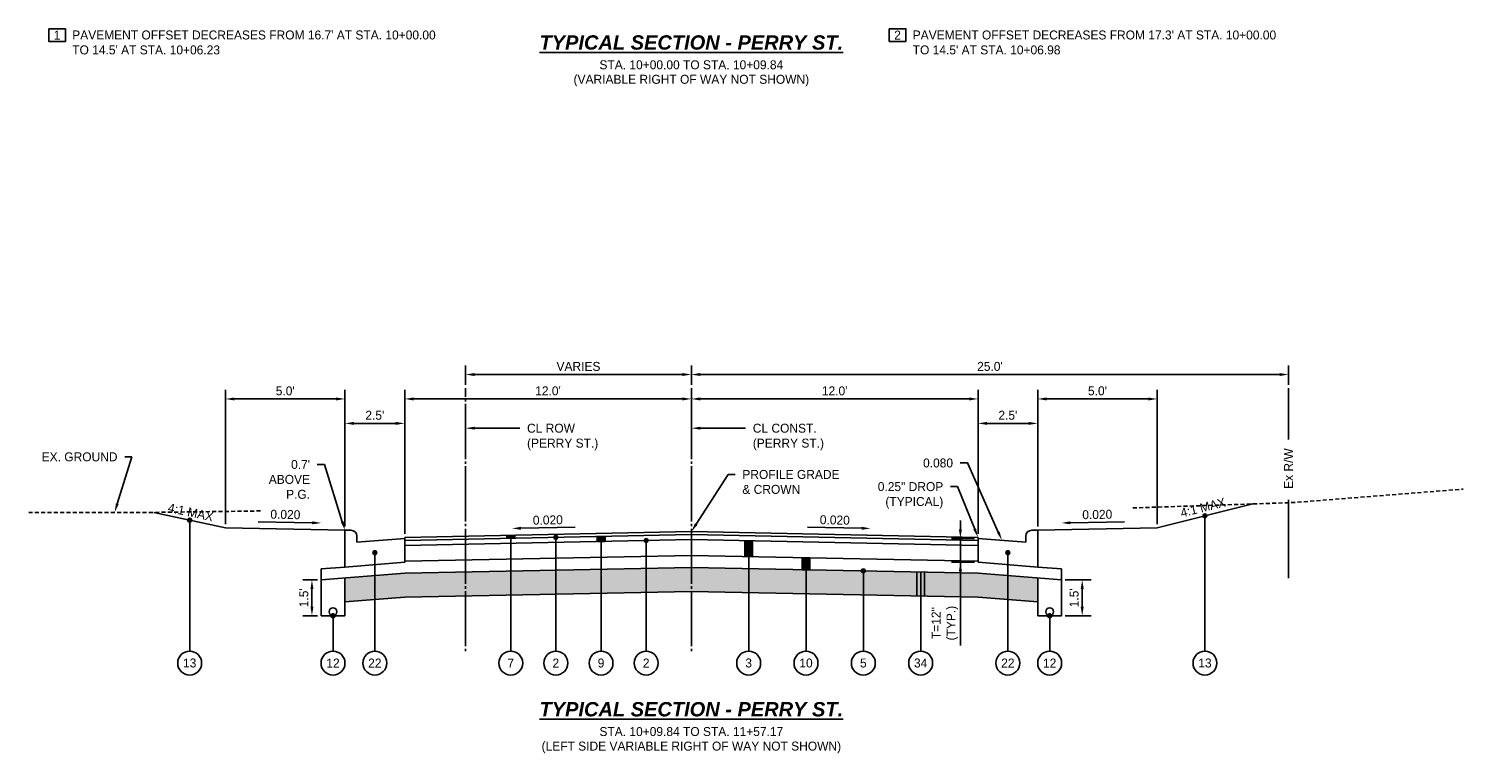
# Model space of a CAD drawing. Header units: feet. Extents: x 904 to 1979, y -2403 to -1843.
# Tile 3 of 34: x 1855 to 1915, y -2371 to -2341. Entities that reach past the tile are written whole.
import ezdxf
from ezdxf import colors
from ezdxf.entities.mleader import LeaderData, LeaderLine
from ezdxf.math import Vec2, Vec3

# ---------------------------------------------------------------- set-up
doc = ezdxf.new("R2010")
doc.units = ezdxf.units.FT
doc.header["$MEASUREMENT"] = 0
doc.linetypes.add('cl', pattern=[5, 0.09375, -0.09375, 4.625, -0.09375, 0.09375])
doc.linetypes.add('OhDOT_USTN3', pattern=[0.22, 0.165, -0.055])
for name, color, linetype in [('GE_P_CL', 180, 'cl'), ('PV_X_EOP', 27, 'OhDOT_USTN3'), ('RD_P_Text', 1, 'Continuous'), ('RW_X_Fee_RW', 50, 'rowex'), ('SC_Shading1', 247, 'Continuous')]:
    doc.layers.add(name, color=color, linetype=linetype)
doc.styles.add('Slanted-Normal', font='font31.shx', dxfattribs={"height": 0.1})
doc.styles.get("Standard").update_dxf_attribs({"font": 'font31.shx'})
doc.styles.add('Straight-Normal', font='font30.shx', dxfattribs={"height": 0.1})
doc.linetypes.add('rowex', pattern='A,0.75,-0.05,["Ex R/W",Straight-Normal,S=1,R=0,X=0,Y=-0.06],-0.7,0.75,-0.3,0.75,-0.3,0.75,-0.3,0.75,-0.3', length=5.7)
doc.dimstyles.new('COEC', dxfattribs={"dimscale": 13.9, "dimtxt": 0.18, "dimasz": 0.18, "dimexe": 0.18, "dimexo": 0.0625, "dimgap": 0.09, "dimtad": 1, "dimzin": 0, "dimdsep": 46, "dimtxsty": 'Standard', "dimcen": 0.09, "dimclrd": 256, "dimclre": 256, "dimclrt": 256, "dimaunit": 1, "dimadec": 4, "dimazin": 0, "dimtfac": 1, "dimtofl": 0, "dimtmove": 0, "dimatfit": 3, "dimfxl": 1, "dimtolj": 1, "dimtzin": 0, "dimlwd": -1, "dimlwe": -1, "dimarcsym": 0})

# ---------------------------------------------------------------- blocks, each defined once
blk = doc.blocks.new('*D1415')
at = {"layer": 'Defpoints', "color": 0, "transparency": 16777216}
for p in [(1882.37, -2356.173), (1870.37, -2356.618), (1870.37, -2362.413)]:
    blk.add_point(p, dxfattribs=at)
at = {"layer": 'RD_P_Text', "transparency": 16777216}
for p, q in [((1870.37, -2362.263), (1870.37, -2356.243)), ((1882.37, -2356.323), (1882.37, -2356.993)), ((1881.995, -2356.618), (1870.745, -2356.618))]:
    blk.add_line(p, q, dxfattribs=at)
for points in [[(1870.745, -2356.556), (1870.745, -2356.681), (1870.37, -2356.618)], [(1881.995, -2356.556), (1881.995, -2356.681), (1882.37, -2356.618)]]:
    blk.add_solid(points, dxfattribs=at)
at = {"layer": 'RD_P_Text', "transparency": 16777216, "insert": (1876.37, -2356.281), "char_height": 0.375, "attachment_point": 5}
blk.add_mtext("\\A1;12.0'", dxfattribs=at)
blk = doc.blocks.new('*D1416')
at = {"layer": 'Defpoints', "color": 0, "transparency": 16777216}
for p in [(1882.37, -2356.173), (1882.37, -2356.618), (1894.37, -2362.413)]:
    blk.add_point(p, dxfattribs=at)
at = {"layer": 'RD_P_Text', "transparency": 16777216}
for p, q in [((1882.37, -2356.323), (1882.37, -2356.993)), ((1894.37, -2362.263), (1894.37, -2356.243)), ((1893.995, -2356.618), (1882.745, -2356.618))]:
    blk.add_line(p, q, dxfattribs=at)
for points in [[(1882.745, -2356.556), (1882.745, -2356.681), (1882.37, -2356.618)], [(1893.995, -2356.556), (1893.995, -2356.681), (1894.37, -2356.618)]]:
    blk.add_solid(points, dxfattribs=at)
at = {"layer": 'RD_P_Text', "transparency": 16777216, "insert": (1888.37, -2356.281), "char_height": 0.375, "attachment_point": 5}
blk.add_mtext("\\A1;12.0'", dxfattribs=at)
blk = doc.blocks.new('*D1417')
at = {"layer": 'Defpoints', "color": 0, "transparency": 16777216}
for p in [(1866.488, -2364.192), (1866.87, -2364.192), (1866.87, -2365.692)]:
    blk.add_point(p, dxfattribs=at)
at = {"layer": 'RD_P_Text', "transparency": 16777216}
for p, q in [((1866.72, -2364.192), (1866.113, -2364.192)), ((1866.488, -2365.317), (1866.488, -2364.567)), ((1866.72, -2365.692), (1866.113, -2365.692))]:
    blk.add_line(p, q, dxfattribs=at)
for points in [[(1866.426, -2364.567), (1866.551, -2364.567), (1866.488, -2364.192)], [(1866.426, -2365.317), (1866.551, -2365.317), (1866.488, -2365.692)]]:
    blk.add_solid(points, dxfattribs=at)
at = {"layer": 'RD_P_Text', "transparency": 16777216, "insert": (1866.151, -2364.942), "char_height": 0.375, "attachment_point": 5, "rotation": 90}
blk.add_mtext("\\A1;1.5'", dxfattribs=at)
blk = doc.blocks.new('*D1419')
at = {"layer": 'Defpoints', "color": 0, "transparency": 16777216}
for p in [(1897.87, -2364.192), (1898.732, -2364.192), (1897.87, -2365.692)]:
    blk.add_point(p, dxfattribs=at)
at = {"layer": 'RD_P_Text', "transparency": 16777216}
for p, q in [((1898.02, -2364.192), (1899.107, -2364.192)), ((1898.732, -2365.317), (1898.732, -2364.567)), ((1898.02, -2365.692), (1899.107, -2365.692))]:
    blk.add_line(p, q, dxfattribs=at)
for points in [[(1898.669, -2364.567), (1898.794, -2364.567), (1898.732, -2364.192)], [(1898.669, -2365.317), (1898.794, -2365.317), (1898.732, -2365.692)]]:
    blk.add_solid(points, dxfattribs=at)
at = {"layer": 'RD_P_Text', "transparency": 16777216, "insert": (1898.394, -2364.942), "char_height": 0.375, "attachment_point": 5, "rotation": 90}
blk.add_mtext("\\A1;1.5'", dxfattribs=at)
blk = doc.blocks.new('*D1418')
at = {"layer": 'Defpoints', "color": 0, "transparency": 16777216}
for p in [(1893.633, -2362.453), (1894.37, -2362.453), (1894.37, -2363.453)]:
    blk.add_point(p, dxfattribs=at)
at = {"layer": 'RD_P_Text', "transparency": 16777216}
for p, q in [((1893.633, -2362.078), (1893.633, -2361.703)), ((1894.22, -2362.453), (1893.258, -2362.453)), ((1893.633, -2363.453), (1893.633, -2362.453)), ((1894.22, -2363.453), (1893.258, -2363.453)), ((1893.633, -2366.944), (1893.633, -2363.453)), ((1893.633, -2363.828), (1893.633, -2364.203))]:
    blk.add_line(p, q, dxfattribs=at)
for points in [[(1893.571, -2362.078), (1893.696, -2362.078), (1893.633, -2362.453)], [(1893.571, -2363.828), (1893.696, -2363.828), (1893.633, -2363.453)]]:
    blk.add_solid(points, dxfattribs=at)
at = {"layer": 'RD_P_Text', "transparency": 16777216, "insert": (1892.983, -2366.002), "char_height": 0.375, "attachment_point": 5, "rotation": 90}
blk.add_mtext('\\A1;T=12"\\P(TYP.)', dxfattribs=at)
blk = doc.blocks.new('*D1420')
at = {"layer": 'Defpoints', "color": 0, "transparency": 16777216}
for p in [(1867.87, -2357.641), (1867.87, -2362.113), (1870.37, -2362.413)]:
    blk.add_point(p, dxfattribs=at)
at = {"layer": 'RD_P_Text', "transparency": 16777216}
for p, q in [((1867.87, -2361.963), (1867.87, -2357.266)), ((1869.995, -2357.641), (1868.245, -2357.641)), ((1870.37, -2362.263), (1870.37, -2357.266))]:
    blk.add_line(p, q, dxfattribs=at)
for points in [[(1868.245, -2357.578), (1868.245, -2357.703), (1867.87, -2357.641)], [(1869.995, -2357.578), (1869.995, -2357.703), (1870.37, -2357.641)]]:
    blk.add_solid(points, dxfattribs=at)
at = {"layer": 'RD_P_Text', "transparency": 16777216, "insert": (1869.12, -2357.303), "char_height": 0.375, "attachment_point": 5}
blk.add_mtext("\\A1;2.5'", dxfattribs=at)
blk = doc.blocks.new('*D1421')
at = {"layer": 'Defpoints', "color": 0, "transparency": 16777216}
for p in [(1894.37, -2357.641), (1894.37, -2362.413), (1896.87, -2362.113)]:
    blk.add_point(p, dxfattribs=at)
at = {"layer": 'RD_P_Text', "transparency": 16777216}
for p, q in [((1894.37, -2362.263), (1894.37, -2357.266)), ((1896.495, -2357.641), (1894.745, -2357.641)), ((1896.87, -2361.963), (1896.87, -2357.266))]:
    blk.add_line(p, q, dxfattribs=at)
for points in [[(1894.745, -2357.578), (1894.745, -2357.703), (1894.37, -2357.641)], [(1896.495, -2357.578), (1896.495, -2357.703), (1896.87, -2357.641)]]:
    blk.add_solid(points, dxfattribs=at)
at = {"layer": 'RD_P_Text', "transparency": 16777216, "insert": (1895.62, -2357.303), "char_height": 0.375, "attachment_point": 5}
blk.add_mtext("\\A1;2.5'", dxfattribs=at)
blk = doc.blocks.new('*D1422')
at = {"layer": 'Defpoints', "color": 0, "transparency": 16777216}
for p in [(1896.87, -2356.618), (1896.87, -2362.113), (1901.87, -2362.013)]:
    blk.add_point(p, dxfattribs=at)
at = {"layer": 'RD_P_Text', "transparency": 16777216}
for p, q in [((1896.87, -2361.963), (1896.87, -2356.243)), ((1901.87, -2361.863), (1901.87, -2356.243)), ((1901.495, -2356.618), (1897.245, -2356.618))]:
    blk.add_line(p, q, dxfattribs=at)
for points in [[(1897.245, -2356.556), (1897.245, -2356.681), (1896.87, -2356.618)], [(1901.495, -2356.556), (1901.495, -2356.681), (1901.87, -2356.618)]]:
    blk.add_solid(points, dxfattribs=at)
at = {"layer": 'RD_P_Text', "transparency": 16777216, "insert": (1899.37, -2356.281), "char_height": 0.375, "attachment_point": 5}
blk.add_mtext("\\A1;5.0'", dxfattribs=at)
blk = doc.blocks.new('*D1423')
at = {"layer": 'Defpoints', "color": 0, "transparency": 16777216}
for p in [(1862.87, -2356.618), (1862.87, -2362.013), (1867.87, -2362.113)]:
    blk.add_point(p, dxfattribs=at)
at = {"layer": 'RD_P_Text', "transparency": 16777216}
for p, q in [((1862.87, -2361.863), (1862.87, -2356.243)), ((1867.87, -2361.963), (1867.87, -2356.243)), ((1867.495, -2356.618), (1863.245, -2356.618))]:
    blk.add_line(p, q, dxfattribs=at)
for points in [[(1863.245, -2356.556), (1863.245, -2356.681), (1862.87, -2356.618)], [(1867.495, -2356.556), (1867.495, -2356.681), (1867.87, -2356.618)]]:
    blk.add_solid(points, dxfattribs=at)
at = {"layer": 'RD_P_Text', "transparency": 16777216, "insert": (1865.37, -2356.281), "char_height": 0.375, "attachment_point": 5}
blk.add_mtext("\\A1;5.0'", dxfattribs=at)
blk = doc.blocks.new('*D1425')
at = {"layer": 'Defpoints', "color": 0, "transparency": 16777216}
for p in [(1882.37, -2355.596), (1882.37, -2356.173), (1907.37, -2356.173)]:
    blk.add_point(p, dxfattribs=at)
at = {"layer": 'RD_P_Text', "transparency": 16777216}
for p, q in [((1882.37, -2356.023), (1882.37, -2355.221)), ((1907.37, -2356.023), (1907.37, -2355.221)), ((1906.995, -2355.596), (1882.745, -2355.596))]:
    blk.add_line(p, q, dxfattribs=at)
for points in [[(1882.745, -2355.533), (1882.745, -2355.658), (1882.37, -2355.596)], [(1906.995, -2355.533), (1906.995, -2355.658), (1907.37, -2355.596)]]:
    blk.add_solid(points, dxfattribs=at)
at = {"layer": 'RD_P_Text', "transparency": 16777216, "insert": (1894.87, -2355.258), "char_height": 0.375, "attachment_point": 5}
blk.add_mtext("\\A1;25.0'", dxfattribs=at)
blk = doc.blocks.new('*D1426')
at = {"layer": 'Defpoints', "color": 0, "transparency": 16777216}
for p in [(1872.92, -2355.596), (1872.92, -2356.173), (1882.37, -2356.173)]:
    blk.add_point(p, dxfattribs=at)
at = {"layer": 'RD_P_Text', "transparency": 16777216}
for p, q in [((1872.92, -2356.023), (1872.92, -2355.221)), ((1882.37, -2356.023), (1882.37, -2355.221)), ((1881.995, -2355.596), (1873.295, -2355.596))]:
    blk.add_line(p, q, dxfattribs=at)
for points in [[(1873.295, -2355.533), (1873.295, -2355.658), (1872.92, -2355.596)], [(1881.995, -2355.533), (1881.995, -2355.658), (1882.37, -2355.596)]]:
    blk.add_solid(points, dxfattribs=at)
at = {"layer": 'RD_P_Text', "transparency": 16777216, "insert": (1877.645, -2355.258), "char_height": 0.375, "attachment_point": 5}
blk.add_mtext('\\A1;VARIES', dxfattribs=at)

msp = doc.modelspace()

# ---------------------------------------------------------------- hatches: boundary and pattern name
at = {"layer": 'RD_P_Text'}
h = msp.add_hatch(color=256, dxfattribs=at)
h.dxf.hatch_style = 1
edge = h.paths.add_edge_path()
edge.add_arc((1861.37, -2361.689), 0.08, 180, 540, ccw=False)
h = msp.add_hatch(color=256, dxfattribs=at)
h.dxf.hatch_style = 1
edge = h.paths.add_edge_path()
edge.add_arc((1903.87, -2361.513), 0.08, 180, 540, ccw=False)
h = msp.add_hatch(color=256, dxfattribs=at)
h.dxf.hatch_style = 1
h.paths.add_polyline_path([(1874.644, -2362.327), (1874.977, -2362.32), (1874.977, -2362.445), (1874.644, -2362.452)])
h = msp.add_hatch(color=256, dxfattribs=at)
h.dxf.hatch_style = 1
edge = h.paths.add_edge_path()
edge.add_arc((1876.7, -2362.411), 0.08, 0, 360)
h = msp.add_hatch(color=256, dxfattribs=at)
h.dxf.hatch_style = 1
h.paths.add_polyline_path([(1878.423, -2362.377), (1878.757, -2362.37), (1878.757, -2362.578), (1878.423, -2362.585)])
h = msp.add_hatch(color=256, dxfattribs=at)
h.dxf.hatch_style = 1
edge = h.paths.add_edge_path()
edge.add_arc((1880.48, -2362.544), 0.08, 0, 360)
h = msp.add_hatch(color=256, dxfattribs=at)
h.dxf.hatch_style = 1
edge = h.paths.add_edge_path()
edge.add_arc((1869.12, -2363.053), 0.08, 0, 360)
h = msp.add_hatch(color=256, dxfattribs=at)
h.dxf.hatch_style = 1
h.paths.add_polyline_path([(1884.603, -2362.551), (1884.936, -2362.557), (1884.936, -2363.223), (1884.603, -2363.217)])
h = msp.add_hatch(color=256, dxfattribs=at)
h.dxf.hatch_style = 1
edge = h.paths.add_edge_path()
edge.add_arc((1895.62, -2363.053), 0.08, 180, 540, ccw=False)
h = msp.add_hatch(color=256, dxfattribs=at)
h.dxf.hatch_style = 1
h.paths.add_polyline_path([(1887.003, -2363.265), (1887.336, -2363.271), (1887.336, -2363.771), (1887.003, -2363.765)])
h = msp.add_hatch(color=256, dxfattribs=at)
h.dxf.hatch_style = 1
edge = h.paths.add_edge_path()
edge.add_arc((1889.57, -2363.816), 0.08, 180, 540, ccw=False)
h = msp.add_hatch(color=256, dxfattribs=at)
h.dxf.hatch_style = 1
h.paths.add_polyline_path([(1892.136, -2364.867), (1892.136, -2363.867), (1891.803, -2363.861), (1891.803, -2364.861)])
h = msp.add_hatch(color=256, dxfattribs=at)
h.dxf.hatch_style = 1
edge = h.paths.add_edge_path()
edge.add_arc((1867.37, -2365.692), 0.08, 0, 360)
h = msp.add_hatch(color=256, dxfattribs=at)
h.dxf.hatch_style = 1
edge = h.paths.add_edge_path()
edge.add_arc((1897.37, -2365.692), 0.08, 180, 540, ccw=False)
at = {"layer": 'SC_Shading1'}
h = msp.add_hatch(dxfattribs=at)
h.set_pattern_fill('WICKER', color=256, scale=1.5)
h.set_pattern_definition([(0, (-39.2884, -332.0806), (0, 1.5), [0.439335, -0.257355, 0.621315, -0.18198]), (0, (-39.2884, -332.2626), (0, 1.5), [0.621315, -0.257355, 0.439335, -0.18198]), (0, (-38.8491, -331.202), (0, 1.5), [0.621315, -0.257355, 0.439335, -0.18198]), (0, (-38.8491, -331.02), (0, 1.5), [0.439335, -0.257355, 0.621315, -0.18198]), (90, (-39.031, -332.0806), (-1.5, 9e-17), [0.439335, -0.257355, 0.621315, -0.18198]), (90, (-38.8491, -332.0806), (-1.5, 9e-17), [0.621315, -0.257355, 0.439335, -0.18198]), (90, (-37.9704, -331.8233), (-1.5, 9e-17), [0.621315, -0.18198, 0.439335, -0.257355]), (90, (-37.7884, -331.6413), (-1.5, 9e-17), [0.439335, -0.18198, 0.621315, -0.257355]), (135, (-38.5384, -332.3913), (-1.4999962, -1.4999962), [0.439335, -0.257355, 0.36396, -0.257355, 0.621315, -0.18198]), (135, (-38.4097, -332.2626), (-1.4999962, -1.4999962), [0.621315, -0.257355, 0.36396, -0.257355, 0.439335, -0.18198]), (135, (-37.531, -331.8986), (-1.4999962, -1.4999962), [0.36396, -0.257355, 0.621315, -0.18198, 0.439335, -0.257355]), (135, (-37.531, -331.6413), (-1.4999962, -1.4999962), [0.36396, -0.257355, 0.439335, -0.18198, 0.621315, -0.257355]), (45, (-38.4097, -332.52), (-1.4999962, 1.4999962), [0.36396, -0.257355, 0.439335, -0.18198, 0.621315, -0.257355]), (45, (-38.667, -332.52), (-1.4999962, 1.4999962), [0.36396, -0.257355, 0.621315, -0.18198, 0.439335, -0.257355]), (45, (-39.4704, -332.0806), (-1.4999962, 1.4999962), [0.439335, -0.18198, 0.621315, -0.257355, 0.36396, -0.257355]), (45, (-39.7278, -332.0806), (-1.4999962, 1.4999962), [0.621315, -0.18198, 0.439335, -0.257355, 0.36396, -0.257355])])
h.paths.add_polyline_path([(1894.37, -2364.912), (1896.87, -2365.112), (1896.87, -2364.112), (1894.37, -2363.912), (1882.37, -2363.672), (1870.37, -2363.912), (1867.87, -2364.112), (1867.87, -2365.112), (1870.37, -2364.912), (1882.37, -2364.672)])

# ---------------------------------------------------------------- linework, layer by layer
at = {"layer": 'GE_P_CL', "ltscale": 0.5, "flags": 128}
for points in [[(1872.92, -2367.173), (1872.92, -2356.173)], [(1882.37, -2367.173), (1882.37, -2356.173)]]:
    msp.add_lwpolyline(points, dxfattribs=at)
at = {"layer": 'PV_X_EOP', "flags": 128}
for points in [[(1900.858, -2361.18), (1907.603, -2360.955), (1914.685, -2360.393)], [(1864.33, -2361.306), (1859.87, -2361.365), (1854.631, -2361.374)]]:
    msp.add_lwpolyline(points, dxfattribs=at)
at = {"layer": 'RD_P_Text'}
for points in [[(1855.47, -2341.12), (1856.17, -2341.12), (1856.17, -2341.653), (1855.47, -2341.653)], [(1890.653, -2341.12), (1891.353, -2341.12), (1891.353, -2341.653), (1890.653, -2341.653)]]:
    msp.add_lwpolyline(points, close=True, dxfattribs=at)
at = {"layer": 'RD_P_Text', "flags": 128}
for points in [[(1905.869, -2361.013), (1901.87, -2362.013)], [(1862.87, -2362.013), (1859.87, -2361.365)], [(1861.37, -2361.689), (1861.37, -2367.173)], [(1903.87, -2361.513), (1903.87, -2367.173)], [(1867.87, -2362.113), (1862.87, -2362.013)], [(1867.87, -2362.113), (1867.87, -2363.653)], [(1868.12, -2362.113), (1867.87, -2362.113)], [(1868.37, -2362.363), (1868.37, -2362.613)], [(1870.37, -2362.453), (1868.37, -2362.613)], [(1870.37, -2362.413), (1882.37, -2362.173), (1894.37, -2362.413)], [(1870.37, -2362.538), (1882.37, -2362.298), (1894.37, -2362.538)], [(1870.37, -2362.453), (1870.37, -2363.453)], [(1870.37, -2362.746), (1882.37, -2362.506), (1894.37, -2362.746)], [(1874.644, -2362.327), (1874.977, -2362.32), (1874.977, -2362.445), (1874.644, -2362.452), (1874.644, -2362.327)], [(1878.423, -2362.377), (1878.757, -2362.37), (1878.757, -2362.578), (1878.423, -2362.585), (1878.423, -2362.377)], [(1894.37, -2362.453), (1896.37, -2362.613)], [(1894.37, -2362.453), (1894.37, -2363.453)], [(1896.37, -2362.363), (1896.37, -2362.613)], [(1896.62, -2362.113), (1896.87, -2362.113)], [(1896.87, -2362.113), (1901.87, -2362.013)], [(1896.87, -2362.113), (1896.87, -2363.653)], [(1896.87, -2363.653), (1896.87, -2362.113)], [(1869.12, -2363.053), (1869.12, -2367.173)], [(1884.603, -2362.551), (1884.936, -2362.557), (1884.936, -2363.223), (1884.603, -2363.217), (1884.603, -2362.551)], [(1895.62, -2363.053), (1895.62, -2367.173)], [(1867.87, -2363.653), (1866.87, -2363.733)], [(1870.37, -2363.453), (1867.87, -2363.653)], [(1870.37, -2363.412), (1882.37, -2363.172), (1894.37, -2363.412)], [(1870.37, -2363.912), (1882.37, -2363.672), (1894.37, -2363.912)], [(1887.003, -2363.265), (1887.336, -2363.271), (1887.336, -2363.771), (1887.003, -2363.765), (1887.003, -2363.265)], [(1894.37, -2363.453), (1896.87, -2363.653)], [(1896.87, -2363.653), (1897.87, -2363.733)], [(1866.87, -2363.733), (1866.87, -2364.192)], [(1870.37, -2363.912), (1866.87, -2364.192)], [(1866.87, -2364.192), (1866.87, -2365.692)], [(1867.87, -2364.112), (1867.87, -2365.692)], [(1892.136, -2364.867), (1892.136, -2363.867), (1891.803, -2363.861), (1891.803, -2364.861), (1892.136, -2364.867)], [(1894.37, -2363.912), (1897.87, -2364.192)], [(1896.87, -2364.112), (1896.87, -2365.692)], [(1897.87, -2363.733), (1897.87, -2364.192)], [(1897.87, -2364.192), (1897.87, -2365.692)], [(1870.37, -2364.912), (1867.87, -2365.112)], [(1870.37, -2364.912), (1882.37, -2364.672), (1894.37, -2364.912)], [(1894.37, -2364.912), (1896.87, -2365.112)], [(1867.87, -2365.692), (1866.87, -2365.692)], [(1867.37, -2365.692), (1867.37, -2367.173)], [(1896.87, -2365.692), (1897.87, -2365.692)], [(1897.37, -2365.692), (1897.37, -2367.173)]]:
    msp.add_lwpolyline(points, dxfattribs=at)
at = {"layer": 'RD_P_Text', "linetype": 'ByBlock', "lineweight": -2}
for points in [[(1866.502, -2361.801), (1864.238, -2361.756)], [(1898.238, -2361.801), (1900.502, -2361.756)], [(1875.238, -2362.031), (1877.502, -2361.986)], [(1889.502, -2362.031), (1887.238, -2361.986)]]:
    msp.add_lwpolyline(points, dxfattribs=at)
at = {"layer": 'RD_P_Text', "ltscale": 0.5, "flags": 128}
for points in [[(1870.37, -2363.453), (1870.37, -2362.413)], [(1874.644, -2362.452), (1874.644, -2362.327)], [(1874.81, -2367.173), (1874.81, -2362.324)], [(1874.977, -2362.445), (1874.977, -2362.32)], [(1876.7, -2367.173), (1876.7, -2362.411)], [(1878.423, -2362.585), (1878.423, -2362.377)], [(1878.59, -2367.173), (1878.59, -2362.373)], [(1878.757, -2362.578), (1878.757, -2362.37)], [(1894.37, -2363.453), (1894.37, -2362.413)], [(1880.48, -2367.173), (1880.48, -2362.544)], [(1884.603, -2363.217), (1884.603, -2362.551)], [(1884.77, -2367.173), (1884.77, -2362.554)], [(1884.936, -2363.223), (1884.936, -2362.557)], [(1887.003, -2363.765), (1887.003, -2363.265)], [(1887.17, -2367.173), (1887.17, -2363.268)], [(1887.336, -2363.771), (1887.336, -2363.271)], [(1889.57, -2367.173), (1889.57, -2363.816)], [(1891.803, -2364.861), (1891.803, -2363.861)], [(1891.97, -2367.173), (1891.97, -2363.864)], [(1892.136, -2364.867), (1892.136, -2363.867)]]:
    msp.add_lwpolyline(points, dxfattribs=at)
at = {"layer": 'RD_P_Text'}
for centre, radius in [((1861.37, -2361.689), 0.08), ((1903.87, -2361.513), 0.08), ((1876.7, -2362.411), 0.08), ((1880.48, -2362.544), 0.08), ((1869.12, -2363.053), 0.08), ((1895.62, -2363.053), 0.08), ((1889.57, -2363.816), 0.08), ((1867.37, -2365.526), 0.166), ((1897.37, -2365.526), 0.166), ((1867.37, -2365.692), 0.08), ((1897.37, -2365.692), 0.08), ((1861.37, -2367.673), 0.5), ((1867.37, -2367.673), 0.5), ((1869.12, -2367.673), 0.5), ((1874.81, -2367.673), 0.5), ((1876.7, -2367.673), 0.5), ((1878.59, -2367.673), 0.5), ((1880.48, -2367.673), 0.5), ((1884.77, -2367.673), 0.5), ((1887.17, -2367.673), 0.5), ((1889.57, -2367.673), 0.5), ((1891.97, -2367.673), 0.5), ((1895.62, -2367.673), 0.5), ((1897.37, -2367.673), 0.5), ((1903.87, -2367.673), 0.5)]:
    msp.add_circle(centre, radius, dxfattribs=at)
for centre, start, end in [((1868.12, -2362.363), 0, 90), ((1896.62, -2362.363), 90, 180)]:
    msp.add_arc(centre, 0.25, start, end, dxfattribs=at)
for points in [[(1866.5, -2361.864), (1866.877, -2361.809), (1866.503, -2361.739)], [(1898.239, -2361.864), (1897.863, -2361.809), (1898.237, -2361.739)], [(1875.239, -2362.094), (1874.863, -2362.039), (1875.237, -2361.969)], [(1889.5, -2362.094), (1889.877, -2362.039), (1889.503, -2361.969)]]:
    msp.add_solid(points, dxfattribs=at)
at = {"layer": 'RW_X_Fee_RW', "linetype": 'Continuous', "ltscale": 0.5, "flags": 128}
for points in [[(1907.37, -2358.309), (1907.37, -2356.173)], [(1907.37, -2364.117), (1907.37, -2360.842)]]:
    msp.add_lwpolyline(points, dxfattribs=at)

# ---------------------------------------------------------------- texts
at = {"layer": 'RD_P_Text'}
for s, width, heights, insert, char_height, attachment_point in [('\\pxt43;1', 34.83485, [0], (1855.82, -2341.387), 0.375, 5), ("PAVEMENT OFFSET DECREASES FROM 16.7' AT STA. 10+00.00\\PTO 14.5' AT STA. 10+06.23", 21.75627, [9.075], (1856.454, -2341.195), 0.375, 1), ('{\\fArial|b1|i1|c0|p34;\\LTYPICAL SECTION - PERRY ST.}', 34.83485, [0], (1882.37, -2341.701), 0.6, 5), ('\\pxt43;2', 34.83485, [0], (1891.003, -2341.387), 0.375, 5), ("PAVEMENT OFFSET DECREASES FROM 17.3' AT STA. 10+00.00\\PTO 14.5' AT STA. 10+06.98", 21.75627, [9.075], (1891.637, -2341.195), 0.375, 1), ('STA. 10+00.00 TO STA. 10+09.84', 34.83485, [0.375], (1882.37, -2342.633), 0.375, 5), ('(VARIABLE RIGHT OF WAY NOT SHOWN)', 34.83485, [0], (1882.37, -2343.295), 0.375, 5), ('\\pxt43;13', 34.83485, [0], (1861.37, -2367.673), 0.375, 5), ('\\pxt43;12', 34.83485, [0], (1867.37, -2367.673), 0.375, 5), ('\\pxt43;22', 34.83485, [0], (1869.12, -2367.673), 0.375, 5), ('\\pxt43;7', 34.83485, [0], (1874.81, -2367.673), 0.375, 5), ('\\pxt43;2', 34.83485, [0], (1876.7, -2367.673), 0.375, 5), ('\\pxt43;9', 34.83485, [0], (1878.59, -2367.673), 0.375, 5), ('\\pxt43;2', 34.83485, [0], (1880.48, -2367.673), 0.375, 5), ('\\pxt43;3', 34.83485, [0], (1884.77, -2367.673), 0.375, 5), ('\\pxt43;10', 34.83485, [0], (1887.17, -2367.673), 0.375, 5), ('\\pxt43;5', 34.83485, [0], (1889.57, -2367.673), 0.375, 5), ('\\pxt43;34', 34.83485, [0], (1891.97, -2367.673), 0.375, 5), ('\\pxt43;22', 34.83485, [0], (1895.62, -2367.673), 0.375, 5), ('\\pxt43;12', 34.83485, [0], (1897.37, -2367.673), 0.375, 5), ('\\pxt43;13', 34.83485, [0], (1903.87, -2367.673), 0.375, 5), ('{\\fArial|b1|i1|c0|p34;\\LTYPICAL SECTION - PERRY ST.}', 34.83485, [0], (1882.37, -2369.61), 0.6, 5), ('STA. 10+09.84 TO STA. 11+57.17', 34.83485, [0.375], (1882.37, -2370.543), 0.375, 5), ('(LEFT SIDE VARIABLE RIGHT OF WAY NOT SHOWN)', 34.83485, [0], (1882.37, -2371.205), 0.375, 5)]:
    msp.add_mtext_dynamic_manual_height_columns(s, width=width, gutter_width=10, heights=heights, dxfattribs=dict(at, insert=insert, char_height=char_height, attachment_point=attachment_point))
at = {"layer": 'RD_P_Text', "char_height": 0.375, "attachment_point": 5}
for s, width, insert, rotation in [('4:1 MAX', 2.91398, (1861.411, -2361.359), 347.82664), ('0.020', 2.91398, (1865.376, -2361.456), 358.85424), ('0.020', 2.91398, (1899.363, -2361.456), 1.14576), ('4:1 MAX', 7.77982, (1903.786, -2361.162), 14.03624), ('0.020', 2.91398, (1876.363, -2361.686), 1.14576), ('0.020', 2.91398, (1888.376, -2361.686), 358.85424)]:
    msp.add_mtext_dynamic_manual_height_columns(s, width=width, gutter_width=10, heights=[0], dxfattribs=dict(at, insert=insert, rotation=rotation))
at = {"layer": 'RW_X_Fee_RW', "insert": (1907.37, -2359.533), "char_height": 0.375, "attachment_point": 5, "rotation": 90}
msp.add_mtext_dynamic_manual_height_columns('Ex R/W', width=34.83485, gutter_width=10, heights=[0.375], dxfattribs=at)

# ---------------------------------------------------------------- dimensions: what is measured, and where the dimension line sits
at = {"layer": 'RD_P_Text'}
for base, p1, p2, text, picture, middle in [((1872.92, -2355.596), (1882.37, -2356.173), (1872.92, -2356.173), 'VARIES', '*D1426', (1877.645, -2355.258)), ((1882.37, -2355.596), (1907.37, -2356.173), (1882.37, -2356.173), "25.0'", '*D1425', (1894.87, -2355.258)), ((1862.87, -2356.618), (1867.87, -2362.113), (1862.87, -2362.013), "5.0'", '*D1423', (1865.37, -2356.281)), ((1870.37, -2356.618), (1882.37, -2356.173), (1870.37, -2362.413), "12.0'", '*D1415', (1876.37, -2356.281)), ((1882.37, -2356.618), (1894.37, -2362.413), (1882.37, -2356.173), "12.0'", '*D1416', (1888.37, -2356.281)), ((1896.87, -2356.618), (1901.87, -2362.013), (1896.87, -2362.113), "5.0'", '*D1422', (1899.37, -2356.281)), ((1867.87, -2357.641), (1870.37, -2362.413), (1867.87, -2362.113), "2.5'", '*D1420', (1869.12, -2357.303)), ((1894.37, -2357.641), (1896.87, -2362.113), (1894.37, -2362.413), "2.5'", '*D1421', (1895.62, -2357.303))]:
    dim = msp.add_linear_dim(base=base, p1=p1, p2=p2, text=text, dimstyle='COEC', override={"dimscale": 3, "dimtxt": 0.125, "dimasz": 0.125, "dimexe": 0.125, "dimexo": 0.05, "dimgap": 0.05}, dxfattribs=at)
    dim.commit()
    dim.dimension.update_dxf_attribs({"geometry": picture, "text_midpoint": middle})
dim = msp.add_linear_dim(base=(1893.633, -2362.453), p1=(1894.37, -2363.453), p2=(1894.37, -2362.453), angle=90, text='T=12"\\P(TYP.)', dimstyle='COEC', override={"dimscale": 3, "dimtxt": 0.125, "dimasz": 0.125, "dimexe": 0.125, "dimexo": 0.05, "dimgap": 0.05, "dimtmove": 1}, dxfattribs=at)
dim.commit()
dim.dimension.update_dxf_attribs({"geometry": '*D1418', "text_midpoint": (1893.962, -2366.002), "dimtype": 160})
for base, p1, p2, picture, middle in [((1866.488, -2364.192), (1866.87, -2365.692), (1866.87, -2364.192), '*D1417', (1866.151, -2364.942)), ((1898.732, -2364.192), (1897.87, -2365.692), (1897.87, -2364.192), '*D1419', (1898.394, -2364.942))]:
    dim = msp.add_linear_dim(base=base, p1=p1, p2=p2, angle=90, text="1.5'", dimstyle='COEC', override={"dimscale": 3, "dimtxt": 0.125, "dimasz": 0.125, "dimexe": 0.125, "dimexo": 0.05, "dimgap": 0.05}, dxfattribs=at)
    dim.commit()
    dim.dimension.update_dxf_attribs({"geometry": picture, "text_midpoint": middle})

# ---------------------------------------------------------------- leaders
ml = msp.add_multileader_mtext('Standard', dxfattribs=at)
ml.set_content('CL ROW\\P(PERRY ST.)', color=256, style='Slanted-Normal')
ml.set_leader_properties()
ml.build(insert=Vec2(0, 0))
ml.multileader.update_dxf_attribs({"dogleg_length": 0.1, "arrow_head_size": 0.375, "scale": 3})
ctx = ml.context
ctx.base_point, ctx.scale, ctx.char_height, ctx.arrow_head_size, ctx.landing_gap_size, ctx.plane_origin = Vec3(1875.193, -2357.842), 3, 0.375, 0.375, 0.3, Vec3(1872.92, -2357.842)
notes = []
notes.append((ctx, [(0, (1, 1, 0), (1874.893, -2357.842), (1, 0), 0.3, [(0, [(1872.92, -2357.842)], 0, [])])]))
ctx.mtext.insert, ctx.mtext.flow_direction = Vec3(1875.493, -2357.655), 5
ml = msp.add_multileader_mtext('Standard', dxfattribs=at)
ml.set_content('CL CONST.\\P(PERRY ST.)', color=256, style='Slanted-Normal')
ml.set_leader_properties()
ml.build(insert=Vec2(0, 0))
ml.multileader.update_dxf_attribs({"dogleg_length": 0.1, "arrow_head_size": 0.375, "scale": 3})
ctx = ml.context
ctx.base_point, ctx.scale, ctx.char_height, ctx.arrow_head_size, ctx.landing_gap_size, ctx.plane_origin = Vec3(1884.643, -2357.842), 3, 0.375, 0.375, 0.3, Vec3(1882.37, -2357.842)
notes.append((ctx, [(0, (1, 1, 0), (1884.343, -2357.842), (1, 0), 0.3, [(0, [(1882.37, -2357.842)], 0, [])])]))
ctx.mtext.insert, ctx.mtext.flow_direction = Vec3(1884.943, -2357.655), 5
ml = msp.add_multileader_mtext('Standard', dxfattribs=at)
ml.set_content('EX. GROUND', color=256, style='Slanted-Normal')
ml.set_leader_properties()
ml.build(insert=Vec2(0, 0))
ml.multileader.update_dxf_attribs({"dogleg_length": 0.1, "arrow_head_size": 0.375, "scale": 3})
ctx = ml.context
ctx.base_point, ctx.scale, ctx.char_height, ctx.arrow_head_size, ctx.landing_gap_size, ctx.plane_origin = Vec3(1854.809, -2359.041), 3, 0.375, 0.375, 0.3, Vec3(1860.923, -2359.041)
ctx.text_align_type = 2
notes.append((ctx, [(0, (1, 1, 0), (1858.95, -2359.041), (-1, 0), 0.3, [(0, [(1858.229, -2361.368)], 0, [])])]))
ctx.mtext.insert, ctx.mtext.alignment, ctx.mtext.flow_direction = Vec3(1858.35, -2358.853), 3, 5
ml = msp.add_multileader_mtext('Standard', dxfattribs=at)
ml.set_content("0.7' \\PABOVE\\PP.G.", color=256, style='Slanted-Normal')
ml.set_leader_properties()
ml.build(insert=Vec2(0, 0))
ml.multileader.update_dxf_attribs({"dogleg_length": 0.1, "arrow_head_size": 0.375, "scale": 3})
ctx = ml.context
ctx.base_point, ctx.scale, ctx.char_height, ctx.arrow_head_size, ctx.landing_gap_size, ctx.plane_origin = Vec3(1864.348, -2359.359), 3, 0.375, 0.375, 0.3, Vec3(1858.294, -2359.52)
ctx.text_align_type = 2
notes.append((ctx, [(1, (1, 1, 0), (1867.009, -2359.359), (-1, 0), 0.3, [(0, [(1867.87, -2362.113)], 0, [])])]))
ctx.mtext.insert, ctx.mtext.alignment, ctx.mtext.flow_direction = Vec3(1866.409, -2359.172), 3, 5
ml = msp.add_multileader_mtext('Standard', dxfattribs=at)
ml.set_content('0.080', color=256, style='Slanted-Normal')
ml.set_leader_properties()
ml.build(insert=Vec2(0, 0))
ml.multileader.update_dxf_attribs({"dogleg_length": 0.1, "arrow_head_size": 0.375, "scale": 3})
ctx = ml.context
ctx.base_point, ctx.scale, ctx.char_height, ctx.arrow_head_size, ctx.landing_gap_size, ctx.plane_origin = Vec3(1891.44, -2359.297), 3, 0.375, 0.375, 0.3, Vec3(1885.794, -2359.94)
ctx.text_align_type = 2
notes.append((ctx, [(1, (1, 1, 0), (1893.924, -2359.297), (-1, 0), 0.3, [(0, [(1895.37, -2362.533)], 0, [])])]))
ctx.mtext.insert, ctx.mtext.alignment, ctx.mtext.flow_direction = Vec3(1893.324, -2359.109), 3, 5
ml = msp.add_multileader_mtext('Standard', dxfattribs=at)
ml.set_content('PROFILE GRADE\\P& CROWN', color=256, style='Slanted-Normal')
ml.set_leader_properties()
ml.build(insert=Vec2(0, 0))
ml.multileader.update_dxf_attribs({"dogleg_length": 0.1, "arrow_head_size": 0.375, "scale": 3})
ctx = ml.context
ctx.base_point, ctx.scale, ctx.char_height, ctx.arrow_head_size, ctx.landing_gap_size, ctx.plane_origin = Vec3(1884.205, -2359.777), 3, 0.375, 0.375, 0.3, Vec3(1882.37, -2359.971)
notes.append((ctx, [(0, (1, 1, 0), (1883.905, -2359.777), (1, 0), 0.3, [(0, [(1882.37, -2362.173)], 0, [])])]))
ctx.mtext.insert, ctx.mtext.flow_direction = Vec3(1884.505, -2359.59), 5
ml = msp.add_multileader_mtext('Standard', dxfattribs=at)
ml.set_content('0.25" DROP\\P(TYPICAL)', color=256, style='Slanted-Normal')
ml.set_leader_properties()
ml.build(insert=Vec2(0, 0))
ml.multileader.update_dxf_attribs({"dogleg_length": 0.1, "arrow_head_size": 0.375, "scale": 3})
ctx = ml.context
ctx.base_point, ctx.scale, ctx.char_height, ctx.arrow_head_size, ctx.landing_gap_size, ctx.plane_origin = Vec3(1889.504, -2360.287), 3, 0.375, 0.375, 0.3, Vec3(1884.794, -2359.82)
ctx.text_align_type = 2
notes.append((ctx, [(1, (1, 1, 0), (1893.517, -2360.287), (-1, 0), 0.3, [(0, [(1894.37, -2362.413)], 0, [])])]))
ctx.mtext.insert, ctx.mtext.alignment, ctx.mtext.flow_direction = Vec3(1892.917, -2360.099), 3, 5
for ctx, leaders in notes:
    for number, flags, end, landing, length, lines in leaders:
        leader = LeaderData()
        leader.index, (leader.has_last_leader_line, leader.has_dogleg_vector, leader.attachment_direction) = number, flags
        leader.last_leader_point, leader.dogleg_vector, leader.dogleg_length = Vec3(end), Vec3(landing), length
        for number, points, colour, breaks in lines:
            line = LeaderLine()
            line.index, line.vertices, line.color, line.breaks = number, Vec3.list(points), colors.encode_raw_color(colour), breaks
            leader.lines.append(line)
        ctx.leaders.append(leader)

doc.saveas('drawing.dxf')
